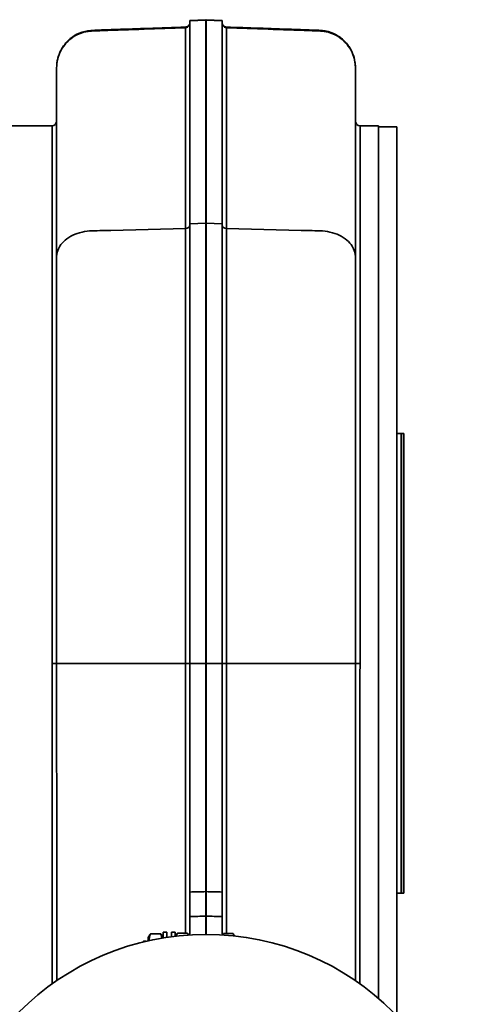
# Model space of a CAD drawing. Header units: millimetres. Extents: x 409 to 851, y 121 to 770.
# Tile 7 of 7: x 655 to 851, y 341 to 770. Entities that reach past the tile are written whole.
import ezdxf

# ---------------------------------------------------------------- set-up
doc = ezdxf.new("R2010")
doc.units = ezdxf.units.MM
doc.header["$LTSCALE"] = 3
doc.layers.add('Krawędzie widoczne(ISO)', color=7, linetype='Continuous', lineweight=35, true_color=0x262659)
doc.layers.add('Widoczne krawędzie styczne(ISO)', color=7, linetype='Continuous', lineweight=35, true_color=0x1a1a3e)

msp = doc.modelspace()

# ---------------------------------------------------------------- linework, layer by layer
at = {"layer": 'Krawędzie widoczne(ISO)'}
for p, q in [((728.9, 769.28), (735.8, 769.64)), ((728.9, 769.28), (728.9, 769.09)), ((728.9, 769.09), (728.9, 680.75)), ((735.8, 769.64), (735.8, 769.45)), ((735.8, 769.64), (736, 769.64)), ((735.8, 769.45), (735.8, 681)), ((736, 769.45), (736, 769.64)), ((742.9, 769.28), (736, 769.64)), ((736, 681), (736, 769.45)), ((742.9, 769.09), (742.9, 769.28)), ((742.9, 680.75), (742.9, 769.09)), ((650.4, 723.46), (668.9, 723.46)), ((802.9, 723.46), (810.9, 723.46)), ((810.9, 654.92), (810.9, 723.46)), ((810.9, 722.96), (818.9, 722.96)), ((818.9, 336.06), (818.9, 722.96)), ((728.9, 680.75), (728.9, 489.35)), ((735.8, 681), (735.8, 489.33)), ((736, 489.33), (736, 681)), ((742.9, 489.35), (742.9, 680.75)), ((810.9, 489.46), (810.9, 654.92)), ((818.9, 589.46), (820.8, 589.46)), ((820.8, 389.46), (820.8, 589.46)), ((820.9, 589.36), (820.8, 589.46)), ((820.9, 389.46), (820.9, 589.46)), ((821.9, 589.46), (820.9, 589.46)), ((821.9, 389.46), (821.9, 589.46)), ((728.9, 489.35), (728.9, 389.92)), ((735.8, 489.33), (735.8, 390.09)), ((736, 390.09), (736, 489.33)), ((742.9, 389.92), (742.9, 489.35)), ((810.9, 343.64), (810.9, 489.46)), ((670.9, 401.66), (670.9, 401.66)), ((728.9, 379.24), (728.9, 389.92)), ((742.9, 389.92), (742.9, 379.24)), ((818.9, 389.46), (820.8, 389.46)), ((820.9, 389.56), (820.8, 389.46)), ((821.9, 389.46), (820.9, 389.46)), ((728.9, 379.24), (728.9, 371.97)), ((735.8, 371.46), (735.8, 379.41)), ((736, 379.41), (736, 371.46)), ((742.9, 371.97), (742.9, 379.24)), ((710.7, 370.11), (711.37, 371.27)), ((710.7, 370.11), (710.7, 368.66)), ((716.12, 371.78), (711.77, 371.78)), ((717.2, 370.11), (716.52, 371.27)), ((717.2, 369.93), (717.2, 372.46)), ((718.8, 372.46), (717.2, 372.46)), ((718.8, 370.18), (718.8, 372.46)), ((720.8, 370.46), (720.8, 372.46)), ((722.4, 372.46), (720.8, 372.46)), ((722.4, 370.66), (722.4, 372.46)), ((722.74, 370.7), (723.39, 371.84)), ((723.47, 371.96), (727.82, 371.96)), ((728.23, 371.26), (727.9, 371.84)), ((743.5, 371.29), (743.5, 371.94)), ((743.5, 371.94), (747.62, 371.94)), ((748.2, 370.96), (747.77, 371.69)), ((748.2, 370.8), (748.2, 370.96)), ((708.3, 368.1), (708.66, 368.46)), ((708.66, 368.46), (708.66, 368.19)), ((709.8, 368.46), (708.66, 368.46))]:
    msp.add_line(p, q, dxfattribs=at)
msp.add_circle((735.9, 256.46), 115, dxfattribs=at)
for centre, start, end in [((668.9, 725.46), 270, 0), ((802.9, 725.46), 180, 270)]:
    msp.add_arc(centre, 2, start, end, dxfattribs=at)
for centre, major_axis, ratio, start_param, end_param in [((736.09, 390.08), (0.089, -0.303), 0.935775, 4.408043, 4.438793), ((735.7, 390.08), (-0.089, -0.303), 0.935782, 1.844426, 1.875176), ((888.44, 386.66), (-152.65, -7.25), 0.022099, 6.280757, 6.282135), ((583.35, 386.66), (152.65, -7.25), 0.022099, 0.00105, 0.002428)]:
    msp.add_ellipse(centre, major_axis=major_axis, ratio=ratio, start_param=start_param, end_param=end_param, dxfattribs=at)
for points, knots in [([(726.97, 766.44), (727.17, 766.44), (727.37, 766.48), (727.76, 766.62), (727.95, 766.73), (728.29, 766.99), (728.44, 767.15), (728.68, 767.51), (728.77, 767.7), (728.85, 767.99), (728.86, 768.08), (728.89, 768.25), (728.9, 768.35), (728.9, 768.44)], [0, 0, 0, 0, 0.0608556, 0.0608556, 0.1235368, 0.1235368, 0.189449, 0.189449, 0.2518058, 0.2518058, 0.2786033, 0.2786033, 0.305894, 0.305894, 0.305894, 0.305894]), ([(742.9, 768.44), (742.9, 768.31), (742.91, 768.17), (742.96, 767.92), (743, 767.8), (743.12, 767.49), (743.23, 767.3), (743.51, 766.98), (743.67, 766.84), (744.03, 766.62), (744.23, 766.54), (744.56, 766.46), (744.69, 766.44), (744.83, 766.44)], [0, 0, 0, 0, 0.0391324, 0.0391324, 0.0768625, 0.0768625, 0.1402126, 0.1402126, 0.203482, 0.203482, 0.2667475, 0.2667475, 0.3060162, 0.3060162, 0.3060162, 0.3060162]), ([(670.91, 749.36), (670.92, 749.82), (670.96, 750.28), (671.17, 752.03), (671.48, 753.31), (672.14, 755.08), (672.37, 755.62), (673.11, 757.1), (673.7, 758.04), (675.1, 759.81), (675.92, 760.65), (678.02, 762.37), (679.37, 763.18), (682.35, 764.41), (684.03, 764.82), (685.92, 764.96), (686.14, 764.97), (687.07, 765.02), (687.82, 765.06), (689.82, 765.15), (691.08, 765.19), (693.87, 765.28), (695.41, 765.34), (701.55, 765.55), (706.16, 765.71), (716.16, 766.06), (721.56, 766.25), (726.97, 766.44)], [0.396078, 0.396078, 0.396078, 0.396078, 0.571396, 0.571396, 1.071471, 1.071471, 1.294611, 1.294611, 1.638835, 1.638835, 1.993925, 1.993925, 2.45901, 2.45901, 2.964512, 2.964512, 3.028896, 3.028896, 3.261857, 3.261857, 3.637226, 3.637226, 4.09826, 4.09826, 5.481361, 5.481361, 7.102475, 7.102475, 7.102475, 7.102475]), ([(744.83, 766.44), (754.26, 766.11), (763.7, 765.78), (776.51, 765.33), (779.93, 765.24), (783.94, 765.06), (784.62, 765.03), (785.67, 764.97), (786.11, 764.95), (788.21, 764.73), (789.87, 764.28), (792.98, 762.88), (794.45, 761.91), (796.93, 759.62), (797.98, 758.26), (799.12, 756.25), (799.44, 755.59), (800.17, 753.76), (800.52, 752.49), (800.81, 750.59), (800.86, 749.97), (800.89, 749.36)], [0, 0, 0, 0, 2.832698, 2.832698, 3.845805, 3.845805, 4.054775, 4.054775, 4.182282, 4.182282, 4.688568, 4.688568, 5.206012, 5.206012, 5.714274, 5.714274, 5.966692, 5.966692, 6.4687, 6.4687, 6.70333, 6.70333, 6.70333, 6.70333]), ([(670.9, 725.46), (670.9, 733.22), (670.9, 740.98), (670.89, 748.74), (670.89, 748.74), (670.89, 748.74)], [0.0201122, 0.0201122, 0.0201122, 0.0201122, 0.2542099, 0.2542099, 0.2542647, 0.2542647, 0.2542647, 0.2542647]), ([(670.89, 725.38), (670.89, 731.74), (670.89, 736.89), (670.89, 744.49), (670.89, 746.98), (670.89, 748.36), (670.89, 748.55), (670.89, 748.7), (670.89, 748.73), (670.89, 748.74)], [10.277506, 10.277506, 10.277506, 10.277506, 14.885126, 14.885126, 19.495763, 19.495763, 20.643515, 20.643515, 21.058086, 21.058086, 21.058086, 21.058086]), ([(670.89, 748.74), (670.89, 747.17), (670.89, 747.34), (670.9, 744.47), (670.9, 742.26), (670.9, 739.28), (670.9, 738.54), (670.9, 737.52), (670.9, 737.24), (670.9, 736.75), (670.9, 736.54), (670.9, 736.3), (670.9, 736.28), (670.9, 736.25), (670.9, 736.24), (670.9, 736.23), (670.9, 736.23), (670.9, 736.23), (670.9, 736.23), (670.9, 736.23)], [21.321284, 21.321284, 21.321284, 21.321284, 21.550104, 21.550104, 22.244065, 22.244065, 22.471452, 22.471452, 22.556702, 22.556702, 22.620639, 22.620639, 22.627855, 22.627855, 22.629659, 22.629659, 22.63011, 22.63011, 22.630336, 22.630336, 22.630336, 22.630336]), ([(800.9, 725.46), (800.9, 733.22), (800.89, 740.98), (800.9, 748.74), (800.9, 748.74), (800.9, 748.74)], [0.0201122, 0.0201122, 0.0201122, 0.0201122, 0.2542099, 0.2542099, 0.2542647, 0.2542647, 0.2542647, 0.2542647]), ([(800.9, 736.23), (800.9, 736.23), (800.9, 736.24), (800.9, 736.26), (800.9, 736.27), (800.9, 736.31), (800.9, 736.34), (800.9, 736.51), (800.9, 736.66), (800.9, 739.29), (800.9, 741.72), (800.9, 745.67), (800.9, 745.32), (800.9, 748.74)], [0, 0, 0, 0, 0.001953, 0.001953, 0.005859, 0.005859, 0.013672, 0.013672, 0.059313, 0.059313, 0.811252, 0.811252, 1.307118, 1.307118, 1.307118, 1.307118]), ([(800.9, 748.74), (800.9, 748.7), (800.9, 748.57), (800.9, 747.5), (800.9, 745.26), (800.9, 738.15), (800.9, 733.23), (800.9, 726.52), (800.9, 725.96), (800.9, 725.38)], [1.570337, 1.570337, 1.570337, 1.570337, 2.706036, 2.706036, 7.316098, 7.316098, 11.933719, 11.933719, 12.350729, 12.350729, 12.350729, 12.350729]), ([(735.8, 390.08), (735.82, 389.35), (735.74, 388.31), (735.8, 386.12), (735.87, 385.07), (735.85, 383.71), (735.85, 383.47), (735.83, 382.4), (735.84, 381.64), (735.81, 380.19), (735.81, 379.71), (735.8, 379.42)], [0, 0, 0, 0, 0.2434852, 0.2434852, 0.4075564, 0.4075564, 0.4431623, 0.4431623, 0.5702591, 0.5702591, 0.7266207, 0.7266207, 0.7266207, 0.7266207]), ([(736, 390.08), (735.98, 389.46), (735.99, 388.56), (735.95, 386.52), (735.96, 385.59), (735.94, 384.44), (735.94, 384.19), (735.92, 382.83), (735.99, 381.96), (736.05, 380.34), (735.97, 379.76), (736, 379.42)], [-0.7266351, -0.7266351, -0.7266351, -0.7266351, -0.5702712, -0.5702712, -0.4431696, -0.4431696, -0.4075633, -0.4075633, -0.2434959, -0.2434959, 0, 0, 0, 0]), ([(728.08, 371.19), (728.16, 371.22), (728.24, 371.26), (728.53, 371.4), (728.66, 371.52), (728.84, 371.73), (728.9, 371.85), (728.9, 371.97)], [0.127987, 0.127987, 0.127987, 0.127987, 0.160068, 0.160068, 0.2549526, 0.2549526, 0.365894, 0.365894, 0.365894, 0.365894]), ([(742.9, 371.97), (742.9, 371.85), (742.95, 371.73), (743.13, 371.52), (743.27, 371.4), (743.55, 371.26), (743.63, 371.22), (743.71, 371.19)], [0, 0, 0, 0, 0.0842326, 0.0842326, 0.156274, 0.156274, 0.1806316, 0.1806316, 0.1806316, 0.1806316])]:
    msp.add_open_spline(points, degree=3, knots=knots, dxfattribs=at)
for points, weights in [([(711.77, 371.78), (711.08, 370.18), (711.21, 368.78)], [1, 1.09261677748, 1.07433714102]), ([(711.37, 371.27), (711.51, 371.51), (711.77, 371.78)], [1.05209811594, 1.03315455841, 1]), ([(716.67, 369.84), (716.57, 370.75), (716.12, 371.78)], [1.07244536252, 1.05787218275, 1]), ([(716.12, 371.78), (716.38, 371.51), (716.52, 371.27)], [1, 1.03315455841, 1.05209811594]), ([(723.47, 371.96), (723.11, 371.31), (722.97, 370.73)], [1, 1.04627708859, 1.06486753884]), ([(723.39, 371.84), (723.43, 371.9), (723.47, 371.96)], [1.00918872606, 1.0047395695, 1]), ([(727.82, 371.96), (727.86, 371.9), (727.9, 371.84)], [1, 1.0047395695, 1.00918872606]), ([(728.16, 371.23), (728.03, 371.58), (727.82, 371.96)], [1.04398423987, 1.02654799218, 1]), ([(748.14, 370.8), (748.01, 371.34), (747.62, 371.94)], [1.01649504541, 1.02584103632, 1])]:
    msp.add_rational_spline(points, weights, degree=2, dxfattribs=at)
at = {"layer": 'Widoczne krawędzie styczne(ISO)'}
for p, q in [((728.9, 769.09), (735.8, 769.45)), ((735.8, 769.45), (736, 769.45)), ((736, 769.45), (742.9, 769.09)), ((670.9, 656.33), (670.9, 725.46)), ((800.9, 656.33), (800.9, 725.46)), ((668.9, 723.46), (668.9, 489.46)), ((802.9, 723.46), (802.9, 489.46)), ((694.48, 677.94), (726.97, 678.74)), ((728.9, 680.75), (735.8, 681)), ((735.8, 681), (736, 681)), ((736, 681), (742.9, 680.75)), ((777.32, 677.94), (744.83, 678.74)), ((670.9, 489.46), (670.9, 656.33)), ((800.9, 489.46), (800.9, 656.33)), ((670.9, 489.46), (686.34, 489.46)), ((686.34, 489.46), (726.97, 489.46)), ((728.9, 489.35), (735.8, 489.33)), ((735.8, 489.33), (736, 489.33)), ((736, 489.33), (742.9, 489.35)), ((785.45, 489.46), (744.83, 489.46)), ((800.9, 489.46), (785.45, 489.46)), ((736, 390.09), (735.8, 390.09)), ((735.8, 390.08), (735.8, 390.08)), ((736, 390.08), (736, 390.08)), ((735.8, 379.42), (735.8, 379.42)), ((735.8, 379.41), (736, 379.41)), ((736, 379.42), (736, 379.42))]:
    msp.add_line(p, q, dxfattribs=at)
for centre, major_axis, ratio, start_param, end_param in [((726.9, 680.09), (2, 0), 0.676218, 4.747264, 6.283185), ((744.9, 680.09), (-2, 0), 0.676218, 0, 1.535922), ((668.9, 489.46), (2, 0), 0.000036, 0, 1.570796), ((726.9, 489.37), (2, 0), 0.044254, 0, 1.535924), ((744.9, 489.37), (-2, 0), 0.044254, 4.747261, 6.283185), ((802.9, 489.46), (-2, 0), 0.000036, 4.712389, 6.283185)]:
    msp.add_ellipse(centre, major_axis=major_axis, ratio=ratio, start_param=start_param, end_param=end_param, dxfattribs=at)
for points, knots in [([(726.97, 766.15), (727.55, 766.17), (728.12, 766.46), (728.48, 766.92), (728.75, 767.26), (728.9, 767.7), (728.9, 768.14)], [0, 0, 0, 0, 0.571429, 0.571429, 0.571429, 1, 1, 1, 1]), ([(744.83, 766.15), (744.24, 766.17), (743.67, 766.46), (743.31, 766.92), (743.05, 767.26), (742.9, 767.7), (742.9, 768.14)], [0, 0, 0, 0, 0.571429, 0.571429, 0.571429, 1, 1, 1, 1]), ([(670.89, 748.74), (670.89, 751), (671.38, 753.25), (673.52, 758.02), (677.34, 762.52), (682.87, 764.46), (685.56, 764.68)], [0.2542647, 0.2542647, 0.2542647, 0.2542647, 0.3223547, 0.3223547, 0.411843, 0.4935451, 0.4935451, 0.4935451, 0.4935451]), ([(685.56, 764.68), (685.82, 764.7), (686.08, 764.72), (686.34, 764.73), (687.85, 764.78), (689.36, 764.83), (690.87, 764.89), (702.9, 765.3), (714.93, 765.73), (726.97, 766.15)], [0.4935452, 0.4935452, 0.4935452, 0.4935452, 0.5013275, 0.5013275, 0.5013275, 0.5468959, 0.5468959, 0.5468959, 0.9101414, 0.9101414, 0.9101414, 0.9101414]), ([(726.97, 766.15), (726.97, 765.3), (726.97, 759.1), (726.97, 738.43), (726.97, 710.74), (726.97, 690), (726.97, 678.74)], [-21.552795, -21.552795, -21.552795, -21.552795, -15.394951, -9.23697, -4.618485, 0, 0, 0, 0]), ([(744.83, 678.74), (744.83, 686.14), (744.83, 693.16), (744.83, 699.75), (744.83, 706.53), (744.83, 712.86), (744.83, 718.7), (744.83, 724.29), (744.83, 729.44), (744.83, 734.11), (744.83, 739.05), (744.83, 743.45), (744.83, 747.29), (744.83, 750.94), (744.83, 754.08), (744.83, 756.7), (744.83, 758.1), (744.83, 759.36), (744.83, 760.46), (744.83, 763.61), (744.83, 765.51), (744.83, 766.15)], [-21.552795, -21.552795, -21.552795, -21.552795, -18.517095, -18.517095, -18.517095, -15.394853, -15.394853, -15.394853, -12.402399, -12.402399, -12.402399, -9.236912, -9.236912, -9.236912, -6.230076, -6.230076, -6.230076, -4.618456, -4.618456, -4.618456, 0, 0, 0, 0]), ([(786.23, 764.68), (785.97, 764.7), (785.71, 764.72), (785.45, 764.73), (783.94, 764.78), (782.43, 764.83), (780.93, 764.89), (768.89, 765.3), (756.86, 765.73), (744.83, 766.15)], [0.4935452, 0.4935452, 0.4935452, 0.4935452, 0.5013275, 0.5013275, 0.5013275, 0.5468959, 0.5468959, 0.5468959, 0.9101415, 0.9101415, 0.9101415, 0.9101415]), ([(800.9, 748.74), (800.9, 751), (800.41, 753.25), (798.27, 758.02), (794.45, 762.52), (788.92, 764.46), (786.23, 764.68)], [0.2542647, 0.2542647, 0.2542647, 0.2542647, 0.3223547, 0.3223547, 0.411843, 0.4935451, 0.4935451, 0.4935451, 0.4935451]), ([(670.9, 656.33), (670.9, 659.7), (670.9, 663.07), (670.89, 668.01), (671.37, 669.59), (673.49, 672.96), (677.48, 676.31), (683.36, 677.67), (687.83, 677.78), (689.33, 677.81), (692.04, 677.88), (693.26, 677.91), (694.48, 677.94)], [0.0221136, 0.0221136, 0.0221136, 0.0221136, 0.1799953, 0.1799953, 0.2542099, 0.2542099, 0.352959, 0.4517081, 0.4517081, 0.5013313, 0.5013313, 0.541748, 0.541748, 0.541748, 0.541748]), ([(726.97, 678.74), (726.97, 656.96), (726.97, 615.09), (726.97, 548.7), (726.97, 509.14), (726.97, 489.46)], [-20.846583, -20.846583, -20.846583, -20.846583, -11.912333, -5.956167, 0, 0, 0, 0]), ([(744.83, 489.46), (744.83, 509.14), (744.83, 548.7), (744.83, 615.09), (744.83, 656.96), (744.83, 678.74)], [-20.846584, -20.846584, -20.846584, -20.846584, -14.890417, -8.93425, 0, 0, 0, 0]), ([(800.9, 656.33), (800.9, 659.7), (800.9, 663.07), (800.9, 668.01), (800.42, 669.59), (798.3, 672.96), (794.31, 676.31), (788.43, 677.67), (783.96, 677.78), (782.46, 677.81), (779.75, 677.88), (778.53, 677.91), (777.32, 677.94)], [0.0221136, 0.0221136, 0.0221136, 0.0221136, 0.1799953, 0.1799953, 0.2542099, 0.2542099, 0.352959, 0.4517081, 0.4517081, 0.5013313, 0.5013313, 0.541748, 0.541748, 0.541748, 0.541748]), ([(668.91, 349.94), (668.91, 354.81), (668.91, 367.08), (668.91, 387.79), (668.9, 419.95), (668.9, 454.54), (668.9, 480.76), (668.9, 489.46)], [-14.975466, -14.975466, -14.975466, -14.975466, -13.154633, -10.523706, -7.89278, -2.630927, 0, 0, 0, 0]), ([(670.9, 489.46), (670.9, 480.69), (670.9, 454.24), (670.9, 419.37), (670.91, 386.95), (670.91, 367), (670.91, 355.45), (670.91, 351.34)], [0, 0, 0, 0, 2.630927, 7.89278, 10.523706, 13.154633, 14.663113, 14.663113, 14.663113, 14.663113]), ([(726.97, 489.46), (726.97, 470.2), (726.97, 451.04), (726.97, 432.47), (726.97, 424.55), (726.97, 416.74), (726.97, 409.08), (726.97, 398.93), (726.97, 389.02), (726.97, 379.45), (726.97, 376.93), (726.97, 374.43), (726.97, 371.96)], [-14.540219, -14.540219, -14.540219, -14.540219, -8.713582, -8.713582, -8.713582, -6.231523, -6.231523, -6.231523, -2.94444, -2.94444, -2.94444, -2.079126, -2.079126, -2.079126, -2.079126]), ([(744.83, 371.94), (744.83, 374.42), (744.83, 376.92), (744.83, 379.45), (744.83, 395.07), (744.83, 411.58), (744.83, 428.6), (744.83, 429.89), (744.83, 431.17), (744.83, 432.47), (744.83, 451.04), (744.83, 470.2), (744.83, 489.46)], [-12.462802, -12.462802, -12.462802, -12.462802, -11.595723, -11.595723, -11.595723, -6.231523, -6.231523, -6.231523, -5.826688, -5.826688, -5.826688, 0, 0, 0, 0]), ([(800.9, 489.46), (800.89, 480.69), (800.89, 454.24), (800.89, 419.37), (800.89, 386.95), (800.88, 367), (800.88, 355.45), (800.88, 351.34)], [0, 0, 0, 0, 2.630927, 7.89278, 10.523706, 13.154633, 14.663113, 14.663113, 14.663113, 14.663113]), ([(802.88, 349.94), (802.88, 354.81), (802.88, 367.08), (802.88, 387.79), (802.89, 419.95), (802.89, 454.54), (802.89, 480.76), (802.9, 489.46)], [-14.975466, -14.975466, -14.975466, -14.975466, -13.154633, -10.523706, -7.89278, -2.630927, 0, 0, 0, 0])]:
    msp.add_open_spline(points, degree=3, knots=knots, dxfattribs=at)
for points in [[(726.97, 766.44), (726.97, 766.44), (726.97, 766.34), (726.97, 766.15)], [(735.8, 390.08), (733.5, 390.03), (731.2, 389.97), (728.9, 389.92)], [(742.9, 389.92), (740.6, 389.97), (738.3, 390.03), (736, 390.08)], [(728.9, 379.24), (731.2, 379.3), (733.5, 379.36), (735.8, 379.42)], [(736, 379.42), (738.3, 379.36), (740.6, 379.3), (742.9, 379.24)]]:
    msp.add_open_spline(points, degree=3, dxfattribs=at)

doc.saveas('drawing.dxf')
